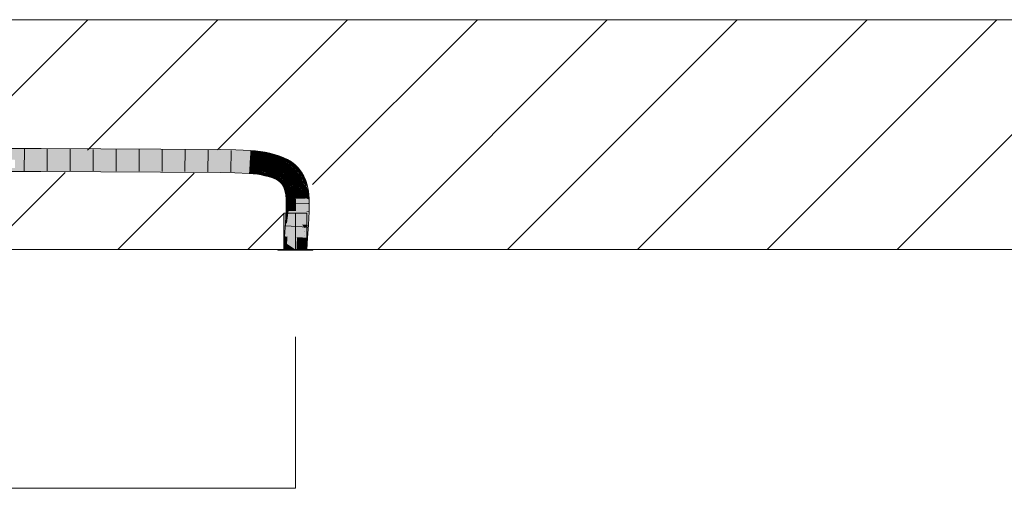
# Model space of a CAD drawing. Extents: x -620 to 3480, y 62 to 1102.
# Tile 180 of 256: x 235 to 246, y 734 to 739. Entities that reach past the tile are written whole.
import ezdxf
from ezdxf.lldxf.tags import DXFTag

# ---------------------------------------------------------------- set-up
doc = ezdxf.new("R2010")
doc.units = 0
doc.layers.get('0').update_dxf_attribs({"lineweight": 13})
doc.layers.add('E_Detail_Linie_Text_Bem', color=7, linetype='Continuous', lineweight=13)
for name, color, linetype, lineweight, true_color in [('E_Detail_Wandschraffur', 7, 'Continuous', 5, 0xc0c0c0), ('E_Leerrohr 25-A06G9STU8I', 7, 'Continuous', 9, 0xff8000), ('E_Leerrohr 25-Shading', 7, 'Continuous', 9, 0xff8000)]:
    doc.layers.add(name, color=color, linetype=linetype, lineweight=lineweight, true_color=true_color)
tags = doc.linetypes.add('fein_strichliert', pattern=[4, 1, -2, 1]).pattern_tags.tags
tags[8:9] = [DXFTag(74, 4), DXFTag(75, 0), DXFTag(340, '0'), DXFTag(46, 0.0), DXFTag(50, 0.0), DXFTag(44, 0.0), DXFTag(45, 0.0)]
tags[6:7] = [DXFTag(74, 4), DXFTag(75, 0), DXFTag(340, '0'), DXFTag(46, 0.0), DXFTag(50, 0.0), DXFTag(44, 0.0), DXFTag(45, 0.0)]
tags[4:5] = [DXFTag(74, 4), DXFTag(75, 0), DXFTag(340, '0'), DXFTag(46, 0.0), DXFTag(50, 0.0), DXFTag(44, 0.0), DXFTag(45, 0.0)]
tags = doc.linetypes.add('STRICHPUNKT2-A06G9STV8I', pattern=[12.7, 6.35, -3.175, 0, -3.175]).pattern_tags.tags
tags[10:11] = [DXFTag(74, 4), DXFTag(75, 0), DXFTag(340, '0'), DXFTag(46, 0.0), DXFTag(50, 0.0), DXFTag(44, 0.0), DXFTag(45, 0.0)]
tags[8:9] = [DXFTag(74, 4), DXFTag(75, 0), DXFTag(340, '0'), DXFTag(46, 0.0), DXFTag(50, 0.0), DXFTag(44, 0.0), DXFTag(45, 0.0)]
tags[6:7] = [DXFTag(74, 4), DXFTag(75, 0), DXFTag(340, '0'), DXFTag(46, 0.0), DXFTag(50, 0.0), DXFTag(44, 0.0), DXFTag(45, 0.0)]
tags[4:5] = [DXFTag(74, 4), DXFTag(75, 0), DXFTag(340, '0'), DXFTag(46, 0.0), DXFTag(50, 0.0), DXFTag(44, 0.0), DXFTag(45, 0.0)]

# ---------------------------------------------------------------- blocks, each defined once
blk = doc.blocks.new('Shading-A06G9SG38I', base_point=(178.739, 735.424))
at = {"layer": 'E_Leerrohr 25-Shading', "color": 43, "true_color": 0xd7ab7f}
for points in [[(235.132, 737.528), (235.132, 737.54), (233.349, 737.523), (233.349, 737.537)], [(233.349, 737.501), (235.132, 737.504), (233.349, 737.523), (235.132, 737.528)], [(237.086, 737.519), (237.086, 737.528), (235.132, 737.528), (235.132, 737.54)], [(235.132, 737.504), (237.086, 737.491), (235.132, 737.528), (237.086, 737.519)], [(237.251, 737.517), (237.251, 737.525), (237.086, 737.519), (237.086, 737.528)], [(237.086, 737.491), (237.25, 737.488), (237.086, 737.519), (237.251, 737.517)], [(237.25, 737.488), (237.41, 737.48), (237.251, 737.517), (237.412, 737.51)], [(237.412, 737.51), (237.412, 737.517), (237.251, 737.517), (237.251, 737.525)], [(237.412, 737.51), (237.41, 737.48), (237.43, 737.509), (237.429, 737.479)], [(237.412, 737.51), (237.43, 737.509), (237.412, 737.517), (237.43, 737.515)], [(237.429, 737.479), (237.464, 737.475), (237.43, 737.509), (237.467, 737.506)], [(237.43, 737.509), (237.467, 737.506), (237.43, 737.515), (237.468, 737.512)], [(237.464, 737.475), (237.516, 737.469), (237.467, 737.506), (237.52, 737.501)], [(237.52, 737.501), (237.521, 737.506), (237.467, 737.506), (237.468, 737.512)], [(237.516, 737.469), (237.567, 737.461), (237.52, 737.501), (237.572, 737.494)], [(237.572, 737.494), (237.573, 737.498), (237.52, 737.501), (237.521, 737.506)], [(237.567, 737.461), (237.616, 737.452), (237.572, 737.494), (237.623, 737.485)], [(237.623, 737.485), (237.624, 737.487), (237.572, 737.494), (237.573, 737.498)], [(237.616, 737.452), (237.664, 737.44), (237.623, 737.485), (237.674, 737.475)], [(237.674, 737.475), (237.674, 737.475), (237.623, 737.485), (237.624, 737.487)], [(237.664, 737.44), (237.683, 737.472), (237.674, 737.475)], [(237.664, 737.44), (237.71, 737.425), (237.683, 737.472), (237.722, 737.46)], [(237.683, 737.472), (237.674, 737.475), (237.674, 737.475)], [(237.755, 737.408), (237.769, 737.441), (237.71, 737.425), (237.722, 737.46)], [(237.797, 737.387), (237.815, 737.419), (237.755, 737.408), (237.769, 737.441)], [(237.797, 737.387), (237.818, 737.375), (237.815, 737.419), (237.828, 737.411)], [(237.818, 737.375), (237.838, 737.362), (237.828, 737.411), (237.858, 737.393)], [(237.838, 737.362), (237.899, 737.361), (237.858, 737.393)], [(237.838, 737.362), (237.856, 737.348), (237.899, 737.361), (237.881, 737.34)], [(237.856, 737.348), (237.875, 737.333), (237.881, 737.34)], [(237.881, 737.34), (237.875, 737.333), (237.909, 737.328)], [(237.899, 737.361), (237.881, 737.34), (237.936, 737.324), (237.909, 737.328)], [(233.349, 737.287), (235.131, 737.29), (234.848, 737.326), (235.131, 737.327)], [(235.131, 737.29), (237.084, 737.278), (235.131, 737.327), (237.084, 737.311)], [(237.084, 737.311), (237.084, 737.314), (235.131, 737.327)], [(237.244, 737.308), (237.244, 737.312), (237.084, 737.311), (237.084, 737.314)], [(237.084, 737.278), (237.243, 737.275), (237.084, 737.311), (237.244, 737.308)], [(237.243, 737.275), (237.397, 737.267), (237.244, 737.308), (237.399, 737.298)], [(237.399, 737.302), (237.399, 737.304), (237.244, 737.311), (237.244, 737.312)], [(237.244, 737.308), (237.399, 737.298), (237.244, 737.311), (237.399, 737.302)], [(237.399, 737.298), (237.397, 737.267), (237.421, 737.296), (237.42, 737.265)], [(237.446, 737.297), (237.446, 737.3), (237.399, 737.302), (237.399, 737.304)], [(237.399, 737.298), (237.445, 737.293), (237.399, 737.302), (237.446, 737.297)], [(237.42, 737.265), (237.442, 737.263), (237.421, 737.296), (237.445, 737.293)], [(237.442, 737.263), (237.487, 737.258), (237.445, 737.293), (237.491, 737.287)], [(237.445, 737.293), (237.491, 737.287), (237.446, 737.297), (237.492, 737.291)], [(237.492, 737.293), (237.492, 737.294), (237.446, 737.299), (237.446, 737.3)], [(237.446, 737.297), (237.492, 737.291), (237.446, 737.299), (237.492, 737.293)], [(237.487, 737.258), (237.53, 737.251), (237.491, 737.287), (237.535, 737.279)], [(237.491, 737.287), (237.535, 737.279), (237.492, 737.291), (237.535, 737.282)], [(237.536, 737.285), (237.536, 737.287), (237.492, 737.293), (237.492, 737.294)], [(237.492, 737.291), (237.535, 737.282), (237.492, 737.293), (237.536, 737.285)], [(237.535, 737.279), (237.53, 737.251), (237.575, 737.269), (237.57, 737.243)], [(237.576, 737.273), (237.577, 737.276), (237.535, 737.282), (237.536, 737.285)], [(237.535, 737.282), (237.535, 737.279), (237.576, 737.273), (237.575, 737.269)], [(237.577, 737.276), (237.577, 737.277), (237.536, 737.285), (237.536, 737.287)], [(237.575, 737.269), (237.57, 737.243), (237.613, 737.257), (237.606, 737.234)], [(237.576, 737.273), (237.575, 737.269), (237.614, 737.261), (237.613, 737.257)], [(237.614, 737.261), (237.615, 737.265), (237.576, 737.273), (237.577, 737.276)], [(237.577, 737.277), (237.615, 737.266), (237.577, 737.279), (237.616, 737.268)], [(237.616, 737.268), (237.616, 737.27), (237.577, 737.279), (237.578, 737.279)], [(237.615, 737.265), (237.615, 737.266), (237.577, 737.276), (237.577, 737.277)], [(237.613, 737.257), (237.606, 737.234), (237.647, 737.244), (237.64, 737.224)], [(237.614, 737.261), (237.613, 737.257), (237.648, 737.248), (237.647, 737.244)], [(237.648, 737.248), (237.65, 737.252), (237.614, 737.261), (237.615, 737.265)], [(237.615, 737.266), (237.65, 737.253), (237.616, 737.268), (237.651, 737.256)], [(237.65, 737.252), (237.65, 737.253), (237.615, 737.265), (237.615, 737.266)], [(237.651, 737.256), (237.652, 737.258), (237.616, 737.268), (237.616, 737.27)], [(237.647, 737.244), (237.64, 737.224), (237.677, 737.23), (237.669, 737.212)], [(237.648, 737.248), (237.647, 737.244), (237.679, 737.234), (237.677, 737.23)], [(237.679, 737.234), (237.68, 737.238), (237.648, 737.248), (237.65, 737.252)], [(237.65, 737.253), (237.681, 737.238), (237.651, 737.256), (237.682, 737.242)], [(237.68, 737.238), (237.681, 737.238), (237.65, 737.252), (237.65, 737.253)], [(237.651, 737.256), (237.682, 737.242), (237.652, 737.258), (237.683, 737.245)], [(237.679, 737.234), (237.677, 737.23), (237.705, 737.218), (237.703, 737.214)], [(237.705, 737.218), (237.707, 737.222), (237.679, 737.234), (237.68, 737.238)], [(237.707, 737.222), (237.707, 737.222), (237.68, 737.238), (237.681, 737.238)], [(237.681, 737.238), (237.707, 737.222), (237.682, 737.242), (237.71, 737.227)], [(237.682, 737.242), (237.71, 737.227), (237.683, 737.245), (237.711, 737.23)], [(237.711, 737.23), (237.713, 737.232), (237.683, 737.245), (237.684, 737.246)], [(237.91, 737.318), (237.909, 737.328), (237.877, 737.331), (237.875, 737.333)], [(237.913, 737.303), (237.91, 737.318), (237.877, 737.331)], [(237.911, 737.304), (237.877, 737.331), (237.9, 737.309)], [(237.91, 737.301), (237.913, 737.303), (237.9, 737.309), (237.911, 737.304)], [(237.9, 737.309), (237.909, 737.3), (237.91, 737.301)], [(237.936, 737.324), (237.909, 737.328), (237.931, 737.319)], [(237.931, 737.319), (237.909, 737.328), (237.923, 737.312), (237.91, 737.318)], [(237.91, 737.301), (237.909, 737.3), (237.912, 737.299)], [(237.909, 737.3), (237.931, 737.275), (237.929, 737.281), (237.935, 737.273)], [(237.909, 737.3), (237.929, 737.281), (237.912, 737.299)], [(237.921, 737.284), (237.929, 737.277), (237.909, 737.3), (237.931, 737.275)], [(237.91, 737.318), (237.913, 737.303), (237.923, 737.312)], [(237.918, 737.297), (237.913, 737.303), (237.912, 737.299), (237.91, 737.301)], [(237.912, 737.299), (237.912, 737.299), (237.918, 737.297), (237.92, 737.295)], [(237.912, 737.299), (237.929, 737.281), (237.92, 737.295)], [(237.913, 737.303), (237.969, 737.282), (237.923, 737.312), (237.959, 737.295)], [(237.969, 737.282), (237.913, 737.303), (237.918, 737.297)], [(237.959, 737.276), (237.969, 737.282), (237.92, 737.296), (237.918, 737.297)], [(237.922, 737.294), (237.918, 737.297), (237.92, 737.295)], [(237.947, 737.268), (237.959, 737.276), (237.92, 737.296)], [(237.92, 737.295), (237.941, 737.27), (237.947, 737.268), (237.946, 737.267)], [(237.92, 737.295), (237.947, 737.268), (237.922, 737.294)], [(237.929, 737.281), (237.94, 737.271), (237.92, 737.295), (237.941, 737.27)], [(237.921, 737.284), (237.938, 737.262), (237.941, 737.264)], [(237.959, 737.295), (237.946, 737.312), (237.923, 737.312), (237.931, 737.319)], [(237.94, 737.271), (237.929, 737.281), (237.935, 737.273)], [(237.929, 737.277), (237.941, 737.264), (237.931, 737.275)], [(237.946, 737.312), (237.936, 737.324), (237.931, 737.319)], [(237.931, 737.275), (237.941, 737.264), (237.935, 737.273)], [(237.944, 737.266), (237.94, 737.271), (237.941, 737.264), (237.935, 737.273)], [(237.938, 737.262), (237.962, 737.221), (237.941, 737.264), (237.97, 737.226)], [(237.94, 737.271), (237.944, 737.266), (237.941, 737.27)], [(237.941, 737.27), (237.944, 737.266), (237.946, 737.267)], [(237.964, 737.241), (237.944, 737.266), (237.954, 737.247), (237.941, 737.264)], [(237.944, 737.266), (237.949, 737.265), (237.946, 737.267)], [(237.971, 737.236), (237.944, 737.266), (237.964, 737.241)], [(237.944, 737.266), (237.971, 737.236), (237.949, 737.265), (237.973, 737.235)], [(237.949, 737.265), (237.947, 737.268), (237.946, 737.267)], [(237.947, 737.268), (237.979, 737.265), (237.959, 737.276)], [(237.979, 737.265), (237.947, 737.268), (237.98, 737.231), (237.973, 737.235)], [(237.971, 737.226), (237.974, 737.228), (237.954, 737.247), (237.964, 737.241)], [(237.971, 737.226), (237.954, 737.247), (237.969, 737.228)], [(237.979, 737.265), (237.969, 737.282), (237.959, 737.276)], [(237.974, 737.228), (237.977, 737.229), (237.964, 737.241), (237.971, 737.236)], [(237.971, 737.236), (237.977, 737.229), (237.973, 737.235)], [(237.973, 737.235), (237.977, 737.229), (237.98, 737.231)], [(237.979, 737.265), (237.98, 737.231), (237.994, 737.238)], [(238.005, 737.212), (237.994, 737.238), (237.98, 737.231)], [(237.677, 737.23), (237.669, 737.212), (237.703, 737.214), (237.695, 737.2)], [(237.703, 737.214), (237.695, 737.2), (237.724, 737.198), (237.717, 737.187)], [(237.705, 737.218), (237.703, 737.214), (237.727, 737.201), (237.724, 737.198)], [(237.73, 737.205), (237.707, 737.222), (237.727, 737.201), (237.705, 737.218)], [(237.707, 737.222), (237.73, 737.205), (237.71, 737.227), (237.733, 737.21)], [(237.71, 737.227), (237.733, 737.21), (237.711, 737.23), (237.735, 737.213)], [(237.711, 737.23), (237.735, 737.213), (237.712, 737.232), (237.737, 737.215)], [(237.712, 737.232), (237.737, 737.215), (237.713, 737.232), (237.737, 737.216)], [(237.737, 737.216), (237.737, 737.217), (237.713, 737.232)], [(237.724, 737.198), (237.717, 737.187), (237.742, 737.181), (237.735, 737.173)], [(237.727, 737.201), (237.724, 737.198), (237.744, 737.184), (237.742, 737.181)], [(237.748, 737.188), (237.73, 737.205), (237.744, 737.184), (237.727, 737.201)], [(237.73, 737.205), (237.748, 737.188), (237.733, 737.21), (237.752, 737.193)], [(237.733, 737.21), (237.752, 737.193), (237.735, 737.213), (237.754, 737.195)], [(237.735, 737.213), (237.754, 737.195), (237.737, 737.215), (237.757, 737.198)], [(237.749, 737.171), (237.742, 737.181), (237.745, 737.162), (237.735, 737.173)], [(237.737, 737.216), (237.758, 737.199), (237.737, 737.217), (237.758, 737.2)], [(237.758, 737.2), (237.759, 737.2), (237.737, 737.217)], [(237.737, 737.215), (237.757, 737.198), (237.737, 737.216), (237.758, 737.199)], [(237.744, 737.184), (237.742, 737.181), (237.758, 737.167), (237.755, 737.164)], [(237.761, 737.17), (237.748, 737.188), (237.758, 737.167), (237.744, 737.184)], [(237.755, 737.164), (237.749, 737.171), (237.749, 737.159), (237.745, 737.162)], [(237.752, 737.193), (237.748, 737.188), (237.752, 737.192)], [(237.752, 737.192), (237.748, 737.188), (237.767, 737.174), (237.761, 737.17)], [(237.755, 737.164), (237.749, 737.159), (237.765, 737.146), (237.761, 737.143)], [(237.754, 737.195), (237.752, 737.193), (237.755, 737.194), (237.752, 737.192)], [(237.755, 737.194), (237.752, 737.192), (237.77, 737.177), (237.767, 737.174)], [(237.755, 737.194), (237.758, 737.196), (237.754, 737.195), (237.757, 737.198)], [(237.77, 737.177), (237.773, 737.179), (237.755, 737.194), (237.758, 737.196)], [(237.758, 737.167), (237.755, 737.164), (237.768, 737.148), (237.765, 737.146)], [(237.757, 737.198), (237.758, 737.196), (237.758, 737.199), (237.759, 737.197)], [(237.758, 737.199), (237.759, 737.197), (237.758, 737.2), (237.76, 737.198)], [(237.76, 737.198), (237.76, 737.199), (237.758, 737.2), (237.759, 737.2)], [(237.758, 737.196), (237.773, 737.179), (237.759, 737.197), (237.774, 737.181)], [(237.772, 737.15), (237.761, 737.17), (237.768, 737.148), (237.758, 737.167)], [(237.759, 737.197), (237.765, 737.192), (237.76, 737.198)], [(237.759, 737.197), (237.774, 737.181), (237.765, 737.192), (237.774, 737.181)], [(237.765, 737.192), (237.76, 737.199), (237.76, 737.198)], [(237.76, 737.199), (237.761, 737.198), (237.776, 737.183), (237.776, 737.182)], [(237.761, 737.198), (237.774, 737.181), (237.776, 737.182)], [(237.767, 737.174), (237.761, 737.17), (237.778, 737.154), (237.772, 737.15)], [(237.765, 737.146), (237.761, 737.143), (237.772, 737.127), (237.771, 737.126)], [(237.768, 737.148), (237.765, 737.146), (237.776, 737.129), (237.772, 737.127)], [(237.77, 737.177), (237.767, 737.174), (237.782, 737.157), (237.778, 737.154)], [(237.78, 737.131), (237.772, 737.15), (237.776, 737.129), (237.768, 737.148)], [(237.782, 737.157), (237.785, 737.159), (237.77, 737.177), (237.773, 737.179)], [(237.772, 737.127), (237.771, 737.126), (237.774, 737.118)], [(237.778, 737.154), (237.772, 737.15), (237.786, 737.134), (237.78, 737.131)], [(237.78, 737.105), (237.78, 737.112), (237.772, 737.127), (237.776, 737.129)], [(237.78, 737.105), (237.772, 737.127), (237.774, 737.118)], [(237.785, 737.159), (237.786, 737.16), (237.773, 737.179), (237.774, 737.181)], [(237.774, 737.181), (237.786, 737.16), (237.776, 737.182), (237.79, 737.162)], [(237.776, 737.182), (237.79, 737.162), (237.776, 737.183), (237.791, 737.163)], [(237.791, 737.163), (237.791, 737.163), (237.776, 737.183)], [(237.78, 737.112), (237.78, 737.131), (237.776, 737.129)], [(237.782, 737.157), (237.778, 737.154), (237.79, 737.136), (237.786, 737.134)], [(237.786, 737.134), (237.78, 737.131), (237.792, 737.11), (237.785, 737.107)], [(237.785, 737.107), (237.78, 737.131), (237.781, 737.106), (237.78, 737.112)], [(237.79, 737.136), (237.794, 737.138), (237.782, 737.157), (237.785, 737.159)], [(237.794, 737.138), (237.794, 737.138), (237.785, 737.159), (237.786, 737.16)], [(237.786, 737.16), (237.794, 737.138), (237.79, 737.162), (237.8, 737.141)], [(237.79, 737.136), (237.786, 737.134), (237.796, 737.111), (237.792, 737.11)], [(237.79, 737.162), (237.8, 737.141), (237.791, 737.163), (237.802, 737.142)], [(237.8, 737.113), (237.794, 737.138), (237.796, 737.111), (237.79, 737.136)], [(237.791, 737.163), (237.802, 737.142), (237.791, 737.163), (237.803, 737.142)], [(237.803, 737.142), (237.803, 737.143), (237.791, 737.163)], [(237.794, 737.138), (237.8, 737.113), (237.8, 737.141), (237.808, 737.116)], [(237.8, 737.141), (237.808, 737.116), (237.802, 737.142), (237.81, 737.117)], [(237.802, 737.142), (237.81, 737.117), (237.803, 737.142), (237.812, 737.117)], [(237.803, 737.142), (237.812, 737.117), (237.803, 737.143), (237.813, 737.118)], [(237.813, 737.118), (237.814, 737.118), (237.803, 737.143)], [(237.962, 737.221), (237.976, 737.197), (237.97, 737.226), (237.978, 737.195)], [(237.982, 737.18), (237.962, 737.221), (237.973, 737.196)], [(237.97, 737.226), (237.971, 737.226), (237.969, 737.228)], [(237.989, 737.2), (237.97, 737.226), (237.983, 737.205)], [(237.97, 737.226), (237.978, 737.221), (237.971, 737.226)], [(237.97, 737.226), (237.989, 737.2), (237.978, 737.221), (237.992, 737.198)], [(237.992, 737.184), (237.996, 737.185), (237.978, 737.195), (237.97, 737.226)], [(237.978, 737.221), (237.974, 737.228), (237.971, 737.226)], [(237.973, 737.196), (237.98, 737.179), (237.982, 737.18)], [(237.977, 737.229), (237.974, 737.228), (238.003, 737.188), (237.999, 737.186)], [(237.976, 737.197), (237.979, 737.192), (237.978, 737.195)], [(237.977, 737.229), (238.005, 737.212), (237.98, 737.231)], [(237.977, 737.229), (238.003, 737.188), (238.005, 737.212), (238.014, 737.192)], [(237.986, 737.181), (237.992, 737.184), (237.979, 737.192), (237.978, 737.195)], [(237.979, 737.192), (237.982, 737.18), (237.986, 737.181)], [(237.982, 737.18), (237.98, 737.179), (238.004, 737.136), (237.994, 737.133)], [(237.992, 737.167), (237.986, 737.181), (237.985, 737.174), (237.982, 737.18)], [(237.996, 737.185), (237.999, 737.186), (237.983, 737.205), (237.989, 737.2)], [(238.005, 737.136), (238.007, 737.137), (237.985, 737.174), (237.992, 737.167)], [(238.005, 737.136), (237.985, 737.174), (238.003, 737.139)], [(237.986, 737.181), (237.992, 737.167), (237.992, 737.184), (238, 737.16)], [(237.989, 737.2), (237.999, 737.186), (237.992, 737.198)], [(237.999, 737.178), (237.996, 737.185), (237.992, 737.184)], [(237.992, 737.184), (238, 737.16), (237.999, 737.178), (238.014, 737.146)], [(237.992, 737.167), (238.007, 737.137), (238, 737.16)], [(238.004, 737.136), (237.994, 737.133), (238.028, 737.071), (238.007, 737.067)], [(237.999, 737.186), (237.996, 737.185), (238.022, 737.14), (238.018, 737.139)], [(238.003, 737.188), (237.999, 737.186), (238.026, 737.141), (238.022, 737.14)], [(238, 737.16), (238.007, 737.137), (238.014, 737.146), (238.018, 737.139)], [(238.003, 737.188), (238.013, 737.168), (238.014, 737.192), (238.024, 737.159)], [(238.004, 737.136), (238.005, 737.136), (238.003, 737.139)], [(238.021, 737.094), (238.004, 737.136), (238.018, 737.097)], [(238.004, 737.136), (238.008, 737.133), (238.005, 737.136)], [(238.004, 737.136), (238.021, 737.094), (238.008, 737.133), (238.023, 737.092)], [(238.008, 737.133), (238.007, 737.137), (238.005, 737.136)], [(238.029, 737.11), (238.018, 737.139), (238.008, 737.133), (238.007, 737.137)], [(238.031, 737.071), (238.043, 737.073), (238.008, 737.133), (238.029, 737.11)], [(238.013, 737.168), (238.026, 737.141), (238.024, 737.159), (238.03, 737.142)], [(238.022, 737.14), (238.018, 737.139), (238.027, 737.128)], [(238.026, 737.141), (238.022, 737.14), (238.034, 737.118), (238.027, 737.128)], [(238.034, 737.118), (238.03, 737.142), (238.026, 737.141)], [(238.034, 737.118), (238.027, 737.128), (238.039, 737.095)], [(238.027, 737.128), (238.043, 737.073), (238.039, 737.095)], [(237.78, 737.112), (237.78, 737.105), (237.781, 737.106)], [(237.781, 737.106), (237.78, 737.105), (237.782, 737.096)], [(237.785, 737.107), (237.781, 737.106), (237.787, 737.083), (237.782, 737.096)], [(237.792, 737.11), (237.785, 737.107), (237.796, 737.085), (237.789, 737.083)], [(237.785, 737.107), (237.787, 737.083), (237.789, 737.083)], [(237.787, 737.083), (237.789, 737.072), (237.789, 737.083)], [(237.796, 737.085), (237.789, 737.083), (237.796, 737.076), (237.789, 737.072)], [(237.796, 737.076), (237.789, 737.072), (237.797, 737.036), (237.796, 737.036)], [(237.796, 737.111), (237.792, 737.11), (237.8, 737.086), (237.796, 737.085)], [(237.804, 737.087), (237.8, 737.113), (237.8, 737.086), (237.796, 737.111)], [(237.8, 737.086), (237.796, 737.085), (237.8, 737.079), (237.796, 737.076)], [(237.797, 737.036), (237.802, 737.037), (237.796, 737.076), (237.8, 737.079)], [(237.797, 737.036), (237.796, 737.036), (237.797, 737.031)], [(237.797, 737.031), (237.8, 737.006), (237.797, 737.036), (237.802, 737.037)], [(237.8, 737.006), (237.797, 737.031), (237.8, 737.004)], [(237.8, 737.113), (237.804, 737.087), (237.808, 737.116), (237.813, 737.089)], [(237.804, 737.081), (237.804, 737.087), (237.8, 737.079), (237.8, 737.086)], [(237.802, 737.037), (237.805, 737.037), (237.8, 737.079), (237.804, 737.081)], [(237.8, 737.006), (237.802, 736.987), (237.802, 737.037), (237.805, 737.037)], [(237.817, 737.039), (237.805, 737.037), (237.815, 736.988), (237.802, 736.987)], [(237.804, 737.087), (237.804, 737.081), (237.813, 737.089), (237.813, 737.086)], [(237.805, 737.037), (237.817, 737.039), (237.804, 737.081), (237.813, 737.086)], [(237.808, 737.116), (237.813, 737.089), (237.81, 737.117), (237.816, 737.09)], [(237.81, 737.117), (237.816, 737.09), (237.812, 737.117), (237.818, 737.091)], [(237.812, 737.117), (237.818, 737.091), (237.813, 737.118), (237.82, 737.091)], [(237.813, 737.118), (237.82, 737.091), (237.814, 737.118), (237.822, 737.091)], [(237.813, 737.089), (237.813, 737.086), (237.816, 737.09), (237.816, 737.088)], [(237.813, 737.086), (237.817, 737.039), (237.816, 737.088), (237.82, 737.039)], [(237.815, 736.988), (237.819, 736.988), (237.817, 737.039), (237.82, 737.039)], [(237.816, 737.09), (237.816, 737.088), (237.818, 737.091), (237.819, 737.089)], [(237.816, 737.088), (237.82, 737.039), (237.819, 737.089), (237.824, 737.04)], [(237.819, 737.089), (237.824, 737.04), (237.82, 737.091), (237.827, 737.04)], [(237.82, 737.039), (237.819, 736.988), (237.824, 737.04), (237.824, 736.988)], [(237.82, 737.091), (237.825, 737.073), (237.822, 737.091)], [(237.82, 737.091), (237.827, 737.04), (237.825, 737.073), (237.829, 737.041)], [(237.822, 737.091), (237.822, 737.092), (237.822, 737.091)], [(237.828, 737.062), (237.822, 737.092), (237.829, 737.048), (237.825, 737.073)], [(237.825, 737.073), (237.822, 737.092), (237.822, 737.091)], [(237.824, 737.04), (237.828, 737.024), (237.827, 737.04)], [(237.824, 737.04), (237.824, 736.988), (237.828, 737.024), (237.825, 736.988)], [(237.825, 737.073), (237.829, 737.041), (237.829, 737.048)], [(237.829, 737.041), (237.825, 736.988), (237.831, 737.041), (237.835, 736.988)], [(237.828, 737.024), (237.829, 737.041), (237.827, 737.04)], [(237.828, 737.062), (237.828, 737.058), (237.832, 737.041), (237.831, 737.041)], [(237.828, 737.058), (237.829, 737.041), (237.831, 737.041)], [(237.832, 737.041), (237.831, 737.041), (237.835, 737.01), (237.833, 737.01)], [(237.837, 736.989), (237.838, 736.989), (237.832, 737.041)], [(238.028, 737.071), (238.007, 737.067), (238.029, 737.068)], [(238.025, 736.995), (238.037, 737.04), (238.007, 737.067), (238.029, 737.068)], [(238.025, 736.995), (238.007, 737.067), (238.008, 737.058)], [(238.008, 737.058), (238.015, 736.995), (238.025, 736.995)], [(238.028, 737.071), (238.031, 737.071), (238.018, 737.097), (238.021, 737.094)], [(238.021, 737.094), (238.031, 737.071), (238.023, 737.092)], [(238.037, 737.04), (238.025, 736.995), (238.049, 736.996)], [(238.031, 737.071), (238.028, 737.071), (238.031, 737.068), (238.029, 737.068)], [(238.029, 737.068), (238.037, 737.04), (238.031, 737.068), (238.038, 737.045)], [(238.044, 737.069), (238.043, 737.073), (238.031, 737.068), (238.031, 737.071)], [(238.038, 737.045), (238.044, 737.069), (238.031, 737.068)], [(238.049, 736.996), (238.05, 736.996), (238.037, 737.04), (238.038, 737.045)], [(238.05, 736.996), (238.051, 736.996), (238.038, 737.045), (238.044, 737.069)], [(238.044, 737.069), (238.043, 737.073), (238.043, 737.073)], [(237.801, 736.987), (237.802, 736.987), (237.8, 737.004), (237.8, 737.006)], [(237.815, 736.988), (237.801, 736.987), (237.802, 736.898)], [(237.802, 736.861), (237.815, 736.988), (237.802, 736.898)], [(237.802, 736.861), (237.804, 736.87), (237.815, 736.988), (237.819, 736.988)], [(237.804, 736.861), (237.821, 736.964), (237.802, 736.861), (237.822, 736.97)], [(237.819, 736.988), (237.804, 736.87), (237.824, 736.988), (237.822, 736.97)], [(237.819, 736.952), (237.804, 736.861), (237.82, 736.861)], [(237.835, 736.988), (237.825, 736.988), (237.82, 736.861), (237.819, 736.952)], [(237.835, 736.988), (237.82, 736.861), (237.828, 736.86)], [(237.821, 736.964), (237.825, 736.988), (237.822, 736.97)], [(237.822, 736.97), (237.825, 736.988), (237.824, 736.988)], [(237.835, 736.988), (237.828, 736.86), (237.837, 736.989), (237.833, 736.86)], [(237.833, 737.01), (237.835, 736.988), (237.835, 737.01), (237.837, 736.989)], [(237.837, 736.989), (237.833, 736.86), (237.838, 736.988), (237.836, 736.86)], [(237.836, 736.86), (237.839, 736.86), (237.838, 736.988)], [(237.837, 736.989), (237.838, 736.988), (237.838, 736.989)], [(238.023, 736.995), (238.015, 736.995), (238.024, 736.854), (238.015, 736.855)], [(238.025, 736.995), (238.023, 736.995), (238.05, 736.854), (238.024, 736.854)], [(238.025, 736.995), (238.051, 736.982), (238.049, 736.996)], [(238.051, 736.982), (238.025, 736.995), (238.052, 736.859), (238.047, 736.87)], [(238.049, 736.996), (238.051, 736.982), (238.05, 736.996), (238.051, 736.992)], [(238.051, 736.992), (238.051, 736.996), (238.05, 736.996)], [(237.819, 736.855), (237.801, 736.85), (237.805, 736.724), (237.793, 736.725)], [(237.802, 736.861), (237.801, 736.85), (237.804, 736.861)], [(237.82, 736.861), (237.804, 736.861), (237.819, 736.855), (237.801, 736.85)], [(237.809, 736.724), (237.827, 736.857), (237.805, 736.724), (237.819, 736.855)], [(237.832, 736.858), (237.827, 736.857), (237.816, 736.723), (237.809, 736.724)], [(237.816, 736.723), (237.823, 736.723), (237.832, 736.858), (237.836, 736.859)], [(237.828, 736.86), (237.82, 736.861), (237.827, 736.857), (237.819, 736.855)], [(237.836, 736.859), (237.823, 736.723), (237.839, 736.86), (237.828, 736.722)], [(237.828, 736.86), (237.827, 736.857), (237.833, 736.86), (237.832, 736.858)], [(237.828, 736.722), (237.83, 736.722), (237.839, 736.86)], [(237.833, 736.86), (237.832, 736.858), (237.836, 736.86), (237.836, 736.859)], [(237.836, 736.859), (237.839, 736.86), (237.836, 736.86)], [(238.024, 736.852), (238.015, 736.855), (238.008, 736.71), (238.006, 736.71)], [(238.051, 736.844), (238.024, 736.852), (238.043, 736.707), (238.008, 736.71)], [(238.024, 736.854), (238.015, 736.855), (238.024, 736.852)], [(238.05, 736.854), (238.024, 736.854), (238.051, 736.844), (238.024, 736.852)], [(238.047, 736.87), (238.05, 736.854), (238.052, 736.859), (238.052, 736.854)], [(238.051, 736.844), (238.052, 736.854), (238.05, 736.854)], [(237.805, 736.724), (237.793, 736.725), (237.786, 736.582), (237.782, 736.582)], [(237.809, 736.724), (237.805, 736.724), (237.787, 736.582), (237.786, 736.582)], [(237.809, 736.724), (237.787, 736.582), (237.816, 736.723), (237.797, 736.581)], [(237.816, 736.723), (237.797, 736.581), (237.823, 736.723), (237.806, 736.581)], [(237.823, 736.723), (237.806, 736.581), (237.828, 736.722), (237.814, 736.58)], [(237.814, 736.58), (237.819, 736.58), (237.828, 736.722), (237.83, 736.722)], [(238.043, 736.707), (238.004, 736.672), (238.032, 736.567), (237.995, 736.569)], [(238.006, 736.71), (238.003, 736.671), (238.008, 736.71)], [(238.008, 736.71), (238.005, 736.688), (238.043, 736.707), (238.004, 736.672)], [(238.004, 736.672), (238.003, 736.671), (237.995, 736.569)], [(238.005, 736.688), (238.003, 736.671), (238.004, 736.672)], [(237.785, 736.44), (237.793, 736.538), (237.776, 736.44), (237.782, 736.519)], [(237.782, 736.519), (237.779, 736.515), (237.776, 736.44)], [(237.782, 736.582), (237.779, 736.515), (237.787, 736.582)], [(237.785, 736.566), (237.779, 736.515), (237.782, 736.519)], [(237.797, 736.581), (237.787, 736.582), (237.782, 736.519), (237.785, 736.566)], [(237.797, 736.581), (237.782, 736.519), (237.793, 736.538)], [(237.804, 736.556), (237.793, 736.538), (237.796, 736.44), (237.785, 736.44)], [(237.797, 736.581), (237.793, 736.538), (237.806, 736.581), (237.804, 736.556)], [(237.796, 736.44), (237.807, 736.44), (237.804, 736.556), (237.814, 736.572)], [(237.806, 736.581), (237.804, 736.556), (237.814, 736.58), (237.814, 736.572)], [(237.807, 736.44), (237.813, 736.44), (237.814, 736.572), (237.819, 736.58)], [(237.814, 736.572), (237.819, 736.58), (237.814, 736.58)], [(237.994, 736.542), (237.99, 736.44), (237.995, 736.44)], [(237.995, 736.569), (237.994, 736.542), (238.026, 736.44), (237.995, 736.44)], [(237.995, 736.569), (238.026, 736.44), (238.032, 736.567)]]:
    blk.add_solid(points, dxfattribs=at)
at = {"layer": 'E_Leerrohr 25-Shading', "color": 31, "true_color": 0xfabd7f}
for points in [[(233.349, 737.501), (233.782, 737.476), (235.132, 737.504), (235.131, 737.475)], [(233.782, 737.476), (234.849, 737.415), (235.131, 737.475), (235.131, 737.415)], [(235.132, 737.504), (235.131, 737.475), (237.086, 737.491), (237.085, 737.476)], [(235.131, 737.475), (235.131, 737.415), (237.085, 737.476), (237.085, 737.41)], [(237.25, 737.477), (237.25, 737.488), (237.085, 737.476), (237.086, 737.491)], [(237.085, 737.41), (237.247, 737.409), (237.085, 737.476), (237.25, 737.477)], [(237.247, 737.409), (237.405, 737.406), (237.25, 737.477), (237.41, 737.478)], [(237.41, 737.478), (237.41, 737.48), (237.25, 737.477), (237.25, 737.488)], [(237.405, 737.406), (237.429, 737.479), (237.41, 737.478)], [(237.405, 737.406), (237.457, 737.403), (237.429, 737.479), (237.464, 737.475)], [(237.429, 737.479), (237.41, 737.48), (237.41, 737.478)], [(237.507, 737.4), (237.516, 737.469), (237.457, 737.403), (237.464, 737.475)], [(237.516, 737.469), (237.507, 737.4), (237.567, 737.461), (237.518, 737.399)], [(237.567, 737.461), (237.518, 737.399), (237.555, 737.397)], [(237.603, 737.392), (237.616, 737.452), (237.555, 737.397), (237.567, 737.461)], [(237.649, 737.386), (237.664, 737.44), (237.603, 737.392), (237.616, 737.452)], [(234.848, 737.326), (235.131, 737.327), (234.849, 737.415), (235.131, 737.415)], [(235.131, 737.415), (237.085, 737.403), (237.085, 737.41)], [(237.084, 737.314), (237.085, 737.403), (235.131, 737.327), (235.131, 737.415)], [(237.244, 737.312), (237.247, 737.4), (237.084, 737.314), (237.085, 737.403)], [(237.085, 737.403), (237.247, 737.4), (237.085, 737.41), (237.247, 737.409)], [(237.399, 737.304), (237.405, 737.392), (237.244, 737.312), (237.247, 737.4)], [(237.247, 737.409), (237.247, 737.401), (237.405, 737.406), (237.405, 737.396)], [(237.247, 737.401), (237.247, 737.4), (237.405, 737.396), (237.405, 737.392)], [(237.446, 737.3), (237.455, 737.388), (237.399, 737.304), (237.405, 737.392)], [(237.405, 737.406), (237.405, 737.396), (237.457, 737.403), (237.456, 737.394)], [(237.405, 737.396), (237.405, 737.392), (237.456, 737.394), (237.455, 737.388)], [(237.492, 737.294), (237.504, 737.382), (237.446, 737.3), (237.455, 737.388)], [(237.505, 737.391), (237.456, 737.394), (237.504, 737.384), (237.455, 737.389)], [(237.455, 737.389), (237.455, 737.388), (237.504, 737.384), (237.504, 737.382)], [(237.457, 737.403), (237.456, 737.394), (237.507, 737.4), (237.505, 737.391)], [(237.492, 737.294), (237.522, 737.289), (237.504, 737.382), (237.53, 737.378)], [(237.511, 737.39), (237.505, 737.391), (237.506, 737.384), (237.504, 737.384)], [(237.504, 737.384), (237.504, 737.382), (237.506, 737.384)], [(237.504, 737.382), (237.552, 737.376), (237.506, 737.384), (237.545, 737.38)], [(237.552, 737.376), (237.504, 737.382), (237.53, 737.378)], [(237.518, 737.399), (237.507, 737.4), (237.511, 737.39), (237.505, 737.391)], [(237.545, 737.38), (237.534, 737.388), (237.506, 737.384), (237.511, 737.39)], [(237.534, 737.388), (237.518, 737.399), (237.511, 737.39)], [(237.555, 737.397), (237.518, 737.399), (237.554, 737.387), (237.534, 737.388)], [(237.522, 737.289), (237.536, 737.287), (237.53, 737.378), (237.551, 737.374)], [(237.53, 737.378), (237.551, 737.374), (237.552, 737.376)], [(237.554, 737.387), (237.534, 737.388), (237.552, 737.38), (237.545, 737.38)], [(237.578, 737.279), (237.597, 737.365), (237.536, 737.287), (237.551, 737.374)], [(237.545, 737.38), (237.552, 737.376), (237.552, 737.38)], [(237.551, 737.374), (237.597, 737.365), (237.552, 737.376), (237.598, 737.371)], [(237.6, 737.382), (237.554, 737.387), (237.599, 737.374), (237.552, 737.38)], [(237.552, 737.38), (237.552, 737.376), (237.599, 737.374), (237.598, 737.371)], [(237.555, 737.397), (237.554, 737.387), (237.603, 737.392), (237.6, 737.382)], [(237.616, 737.27), (237.64, 737.355), (237.578, 737.279), (237.597, 737.365)], [(237.598, 737.371), (237.597, 737.366), (237.643, 737.365), (237.641, 737.358)], [(237.597, 737.366), (237.597, 737.365), (237.641, 737.358), (237.64, 737.355)], [(237.599, 737.374), (237.598, 737.371), (237.644, 737.367), (237.643, 737.365)], [(237.646, 737.376), (237.6, 737.382), (237.644, 737.367), (237.599, 737.374)], [(237.603, 737.392), (237.6, 737.382), (237.649, 737.386), (237.646, 737.376)], [(237.652, 737.258), (237.681, 737.342), (237.616, 737.27), (237.64, 737.355)], [(237.641, 737.358), (237.64, 737.355), (237.683, 737.348), (237.681, 737.342)], [(237.643, 737.365), (237.641, 737.358), (237.687, 737.358), (237.683, 737.348)], [(237.644, 737.367), (237.643, 737.365), (237.687, 737.359), (237.687, 737.358)], [(237.691, 737.369), (237.646, 737.376), (237.687, 737.359), (237.644, 737.367)], [(237.649, 737.386), (237.646, 737.376), (237.694, 737.38), (237.691, 737.369)], [(237.694, 737.38), (237.71, 737.425), (237.649, 737.386), (237.664, 737.44)], [(237.684, 737.246), (237.719, 737.327), (237.652, 737.258), (237.681, 737.342)], [(237.724, 737.337), (237.683, 737.348), (237.721, 737.33), (237.681, 737.343)], [(237.681, 737.343), (237.681, 737.342), (237.721, 737.33), (237.719, 737.327)], [(237.687, 737.358), (237.683, 737.348), (237.729, 737.35), (237.724, 737.337)], [(237.691, 737.369), (237.687, 737.358), (237.734, 737.361), (237.729, 737.35)], [(237.694, 737.38), (237.691, 737.369), (237.739, 737.371), (237.734, 737.361)], [(237.739, 737.371), (237.755, 737.408), (237.694, 737.38), (237.71, 737.425)], [(237.729, 737.35), (237.724, 737.337), (237.772, 737.34), (237.763, 737.324)], [(237.734, 737.361), (237.729, 737.35), (237.778, 737.351), (237.772, 737.34)], [(237.739, 737.371), (237.734, 737.361), (237.783, 737.361), (237.778, 737.351)], [(237.783, 737.361), (237.797, 737.387), (237.739, 737.371), (237.755, 737.408)], [(237.772, 737.34), (237.763, 737.324), (237.814, 737.328), (237.802, 737.31)], [(237.778, 737.351), (237.772, 737.34), (237.821, 737.339), (237.814, 737.328)], [(237.783, 737.361), (237.778, 737.351), (237.828, 737.348), (237.821, 737.339)], [(237.828, 737.348), (237.838, 737.362), (237.783, 737.361), (237.797, 737.387)], [(237.828, 737.348), (237.821, 737.339), (237.874, 737.333), (237.866, 737.323)], [(237.874, 737.333), (237.875, 737.333), (237.828, 737.348), (237.838, 737.362)], [(237.713, 737.232), (237.755, 737.31), (237.684, 737.246), (237.719, 737.327)], [(237.737, 737.217), (237.788, 737.29), (237.713, 737.232), (237.755, 737.31)], [(237.759, 737.317), (237.721, 737.33), (237.756, 737.311), (237.719, 737.327)], [(237.719, 737.327), (237.755, 737.31), (237.756, 737.311)], [(237.763, 737.324), (237.724, 737.337), (237.759, 737.317), (237.721, 737.33)], [(237.737, 737.217), (237.791, 737.287), (237.788, 737.29)], [(237.791, 737.287), (237.74, 737.22), (237.764, 737.206), (237.759, 737.2)], [(237.79, 737.294), (237.756, 737.311), (237.789, 737.291), (237.755, 737.31)], [(237.755, 737.31), (237.788, 737.29), (237.789, 737.291)], [(237.796, 737.301), (237.759, 737.317), (237.79, 737.294), (237.756, 737.311)], [(237.802, 737.31), (237.763, 737.324), (237.796, 737.301), (237.759, 737.317)], [(237.776, 737.183), (237.843, 737.241), (237.759, 737.2), (237.817, 737.267)], [(237.764, 737.206), (237.817, 737.267), (237.791, 737.287)], [(237.791, 737.163), (237.865, 737.213), (237.776, 737.183), (237.843, 737.241)], [(237.79, 737.294), (237.788, 737.29), (237.821, 737.276)], [(237.824, 737.275), (237.788, 737.29), (237.791, 737.287)], [(237.796, 737.301), (237.79, 737.294), (237.824, 737.275), (237.821, 737.276)], [(237.791, 737.287), (237.817, 737.267), (237.824, 737.275)], [(237.821, 737.289), (237.819, 737.303), (237.796, 737.301), (237.802, 737.31)], [(237.796, 737.301), (237.824, 737.275), (237.821, 737.289)], [(237.819, 737.303), (237.814, 737.328), (237.802, 737.31)], [(237.821, 737.339), (237.814, 737.328), (237.866, 737.323), (237.857, 737.313)], [(237.857, 737.313), (237.814, 737.328), (237.84, 737.294), (237.819, 737.303)], [(237.863, 737.259), (237.824, 737.275), (237.844, 737.243), (237.817, 737.267)], [(237.817, 737.267), (237.843, 737.241), (237.844, 737.243)], [(237.84, 737.294), (237.819, 737.303), (237.832, 737.284), (237.821, 737.289)], [(237.821, 737.289), (237.824, 737.275), (237.832, 737.284)], [(237.832, 737.284), (237.824, 737.275), (237.868, 737.263), (237.863, 737.259)], [(237.88, 737.274), (237.84, 737.294), (237.868, 737.263), (237.832, 737.284)], [(237.902, 737.294), (237.857, 737.313), (237.88, 737.274), (237.84, 737.294)], [(237.844, 737.243), (237.843, 737.241), (237.845, 737.242)], [(237.871, 737.217), (237.845, 737.242), (237.867, 737.214), (237.843, 737.241)], [(237.843, 737.241), (237.865, 737.213), (237.867, 737.214)], [(237.869, 737.256), (237.863, 737.259), (237.845, 737.242), (237.844, 737.243)], [(237.904, 737.239), (237.869, 737.256), (237.871, 737.217), (237.845, 737.242)], [(237.857, 737.313), (237.9, 737.309), (237.866, 737.323)], [(237.857, 737.313), (237.902, 737.294), (237.9, 737.309), (237.909, 737.3)], [(237.88, 737.274), (237.863, 737.259), (237.891, 737.267), (237.869, 737.256)], [(237.9, 737.309), (237.875, 737.333), (237.866, 737.323)], [(237.891, 737.267), (237.869, 737.256), (237.92, 737.25), (237.904, 737.239)], [(237.904, 737.239), (237.871, 737.217), (237.946, 737.214), (237.895, 737.188)], [(237.921, 737.284), (237.902, 737.294), (237.891, 737.267), (237.88, 737.274)], [(237.938, 737.262), (237.921, 737.284), (237.92, 737.25), (237.891, 737.267)], [(237.921, 737.284), (237.909, 737.3), (237.902, 737.294)], [(237.946, 737.214), (237.962, 737.221), (237.904, 737.239), (237.938, 737.262)], [(237.74, 737.22), (237.737, 737.217), (237.759, 737.2)], [(237.803, 737.143), (237.883, 737.182), (237.791, 737.163), (237.865, 737.213)], [(237.803, 737.143), (237.814, 737.118), (237.825, 737.153), (237.826, 737.122)], [(237.826, 737.122), (237.897, 737.149), (237.825, 737.153), (237.883, 737.182)], [(237.896, 737.148), (237.826, 737.122), (237.86, 737.101), (237.828, 737.093)], [(237.86, 737.101), (237.908, 737.113), (237.896, 737.148), (237.897, 737.149)], [(237.889, 737.185), (237.867, 737.214), (237.885, 737.183), (237.865, 737.213)], [(237.865, 737.213), (237.883, 737.182), (237.885, 737.183)], [(237.895, 737.188), (237.871, 737.217), (237.889, 737.185), (237.867, 737.214)], [(237.885, 737.183), (237.883, 737.182), (237.885, 737.182)], [(237.885, 737.182), (237.883, 737.182), (237.904, 737.151), (237.897, 737.149)], [(237.89, 737.183), (237.889, 737.185), (237.885, 737.182), (237.885, 737.183)], [(237.911, 737.154), (237.89, 737.183), (237.904, 737.151), (237.885, 737.182)], [(237.898, 737.184), (237.895, 737.188), (237.89, 737.183), (237.889, 737.185)], [(237.92, 737.157), (237.898, 737.184), (237.911, 737.154), (237.89, 737.183)], [(237.946, 737.214), (237.895, 737.188), (237.973, 737.196), (237.898, 737.184)], [(237.911, 737.154), (237.897, 737.149), (237.927, 737.126)], [(237.897, 737.149), (237.897, 737.149), (237.9, 737.146), (237.901, 737.134)], [(237.973, 737.196), (237.898, 737.184), (237.98, 737.179), (237.92, 737.157)], [(237.9, 737.146), (237.901, 737.134), (237.904, 737.144)], [(237.901, 737.134), (237.908, 737.113), (237.904, 737.144), (237.936, 737.119)], [(237.92, 737.157), (237.911, 737.154), (237.936, 737.119), (237.927, 737.126)], [(237.944, 737.121), (237.994, 737.133), (237.92, 737.157), (237.98, 737.179)], [(237.92, 737.157), (237.936, 737.119), (237.944, 737.121)], [(237.956, 737.103), (237.994, 737.133), (237.944, 737.121)], [(237.973, 737.196), (237.962, 737.221), (237.946, 737.214)], [(237.956, 737.103), (237.999, 737.066), (237.994, 737.133), (238.007, 737.067)], [(237.817, 737.119), (237.814, 737.118), (237.822, 737.092)], [(237.828, 737.093), (237.826, 737.122), (237.822, 737.092), (237.817, 737.119)], [(237.828, 737.093), (237.822, 737.092), (237.83, 737.065), (237.828, 737.062)], [(237.828, 737.062), (237.832, 737.041), (237.908, 737.113), (237.92, 737.054)], [(237.828, 737.062), (237.908, 737.113), (237.86, 737.101)], [(237.86, 737.101), (237.828, 737.093), (237.83, 737.065)], [(237.832, 737.041), (237.838, 736.989), (237.888, 737.05), (237.884, 736.99)], [(237.884, 736.99), (237.926, 736.992), (237.888, 737.05), (237.92, 737.054)], [(237.936, 737.119), (237.908, 737.113), (237.999, 737.066), (237.923, 737.055)], [(237.908, 737.113), (237.92, 737.054), (237.923, 737.055)], [(237.923, 737.055), (237.92, 737.054), (237.923, 737.054)], [(237.936, 736.992), (237.923, 737.054), (237.929, 736.992), (237.92, 737.054)], [(237.92, 737.054), (237.926, 736.992), (237.929, 736.992)], [(238, 737.066), (237.999, 737.066), (237.923, 737.054), (237.923, 737.055)], [(238, 737.066), (237.923, 737.054), (237.999, 737.058)], [(237.999, 737.058), (237.923, 737.054), (237.995, 736.994), (237.936, 736.992)], [(237.936, 737.119), (237.956, 737.103), (237.944, 737.121)], [(238.015, 736.995), (238.008, 737.058), (237.995, 736.994), (237.999, 737.058)], [(238.008, 737.058), (238.007, 737.067), (237.999, 737.066)], [(238.008, 737.058), (238, 737.066), (237.999, 737.058)], [(237.838, 736.989), (237.839, 736.86), (237.884, 736.99), (237.883, 736.859)], [(237.884, 736.99), (237.883, 736.859), (237.909, 736.991), (237.909, 736.858)], [(237.909, 736.858), (237.927, 736.857), (237.909, 736.991), (237.926, 736.992)], [(237.943, 736.857), (237.929, 736.992), (237.934, 736.857), (237.926, 736.992)], [(237.926, 736.992), (237.927, 736.857), (237.934, 736.857)], [(237.936, 736.992), (237.929, 736.992), (237.957, 736.856), (237.943, 736.857)], [(237.936, 736.992), (237.957, 736.856), (237.995, 736.994), (237.994, 736.855)], [(237.994, 736.855), (238.015, 736.855), (237.995, 736.994), (238.015, 736.995)], [(237.839, 736.86), (237.83, 736.722), (237.883, 736.859), (237.89, 736.718)], [(237.883, 736.859), (237.89, 736.718), (237.909, 736.858), (237.906, 736.717)], [(237.906, 736.717), (237.918, 736.716), (237.909, 736.858), (237.927, 736.857)], [(237.927, 736.857), (237.918, 736.716), (237.923, 736.716)], [(237.936, 736.715), (237.934, 736.857), (237.923, 736.716), (237.927, 736.857)], [(237.953, 736.714), (237.943, 736.857), (237.936, 736.715), (237.934, 736.857)], [(237.957, 736.856), (237.943, 736.857), (237.974, 736.712), (237.953, 736.714)], [(237.957, 736.856), (237.974, 736.712), (237.994, 736.855), (238.001, 736.71)], [(238.001, 736.71), (238.006, 736.71), (237.994, 736.855), (238.015, 736.855)], [(237.83, 736.722), (237.819, 736.58), (237.89, 736.718), (237.898, 736.575)], [(237.89, 736.718), (237.898, 736.575), (237.906, 736.717), (237.903, 736.575)], [(237.903, 736.575), (237.907, 736.575), (237.906, 736.717), (237.918, 736.716)], [(237.923, 736.716), (237.918, 736.716), (237.918, 736.574), (237.907, 736.575)], [(237.938, 736.573), (237.936, 736.715), (237.918, 736.574), (237.923, 736.716)], [(237.961, 736.571), (237.953, 736.714), (237.938, 736.573), (237.936, 736.715)], [(237.974, 736.712), (237.953, 736.714), (237.99, 736.57), (237.961, 736.571)], [(237.974, 736.712), (237.99, 736.57), (238.003, 736.671), (237.995, 736.569)], [(237.974, 736.712), (238.003, 736.671), (238.001, 736.71)], [(238.003, 736.671), (238.006, 736.71), (238.001, 736.71)], [(237.819, 736.58), (237.813, 736.44), (237.898, 736.575), (237.901, 736.44)], [(237.898, 736.575), (237.901, 736.44), (237.903, 736.575)], [(237.918, 736.571), (237.907, 736.575), (237.915, 736.44), (237.901, 736.44)], [(237.901, 736.44), (237.907, 736.575), (237.903, 736.575)], [(237.918, 736.574), (237.907, 736.575), (237.918, 736.571)], [(237.942, 736.44), (237.938, 736.563), (237.915, 736.44), (237.918, 736.571)], [(237.938, 736.563), (237.938, 736.573), (237.918, 736.571), (237.918, 736.574)], [(237.963, 736.554), (237.961, 736.571), (237.938, 736.563), (237.938, 736.573)], [(237.972, 736.44), (237.963, 736.554), (237.942, 736.44), (237.938, 736.563)], [(237.99, 736.57), (237.961, 736.571), (237.994, 736.542), (237.963, 736.554)], [(237.994, 736.542), (237.963, 736.554), (237.99, 736.44), (237.972, 736.44)], [(237.994, 736.542), (237.995, 736.569), (237.99, 736.57)]]:
    blk.add_solid(points, dxfattribs=at)
at = {"layer": 'E_Leerrohr 25-Shading', "color": 31, "true_color": 0xecb67f}
for points in [[(237.84, 736.834), (237.776, 736.834), (237.776, 736.524)], [(237.776, 736.524), (237.812, 736.5), (237.84, 736.834), (237.858, 736.834)], [(237.812, 736.5), (237.901, 736.44), (237.858, 736.834), (237.901, 736.834)], [(237.913, 736.834), (237.901, 736.834), (237.925, 736.44), (237.901, 736.44)], [(237.943, 736.44), (237.92, 736.834), (237.925, 736.44), (237.913, 736.834)], [(237.963, 736.44), (237.928, 736.834), (237.943, 736.44), (237.92, 736.834)], [(238.026, 736.44), (238.026, 736.834), (237.963, 736.44), (237.928, 736.834)], [(237.776, 736.44), (237.804, 736.44), (237.776, 736.524), (237.812, 736.5)], [(237.804, 736.44), (237.901, 736.44), (237.812, 736.5)], [(237.734, 736.44), (237.711, 736.44), (237.733, 736.434), (237.711, 736.434)], [(237.901, 736.434), (237.901, 736.44), (237.733, 736.434), (237.734, 736.44)], [(237.934, 736.44), (237.901, 736.44), (237.934, 736.434), (237.901, 736.434)], [(237.934, 736.44), (237.934, 736.434), (237.956, 736.44), (237.956, 736.434)], [(237.956, 736.434), (237.971, 736.434), (237.956, 736.44), (237.971, 736.44)], [(237.971, 736.434), (237.989, 736.434), (237.971, 736.44), (237.989, 736.44)], [(238.01, 736.434), (238.01, 736.44), (237.989, 736.434), (237.989, 736.44)], [(238.091, 736.434), (238.091, 736.44), (238.01, 736.434), (238.01, 736.44)]]:
    blk.add_solid(points, dxfattribs=at)
blk = doc.blocks.new('Referenz-A06G9SU08I')
at = {"layer": 'E_Detail_Linie_Text_Bem', "linetype": 'Continuous', "ltscale": 0.13}
for p, q in [((196.874, 738.94), (256.853, 738.94)), ((256.853, 736.44), (208.874, 736.44))]:
    blk.add_line(p, q, dxfattribs=at)
at = {"layer": 'E_Detail_Linie_Text_Bem', "color": 0, "linetype": 'Continuous', "ltscale": 0.13}
for p, q in [((237.901, 735.49), (237.901, 733.842)), ((237.901, 733.842), (229.056, 733.842))]:
    blk.add_line(p, q, dxfattribs=at)
at = {"layer": 'E_Detail_Wandschraffur', "linetype": 'ByBlock', "ltscale": 0.13}
for p, q in [((234.221, 737.52), (235.641, 738.94)), ((237.052, 737.523), (238.469, 738.94)), ((238.798, 736.44), (241.298, 738.94)), ((241.626, 736.44), (244.126, 738.94)), ((244.455, 736.44), (246.955, 738.94)), ((235.969, 736.44), (236.798, 737.269))]:
    blk.add_line(p, q, dxfattribs=at)
at = {"layer": 'E_Detail_Wandschraffur', "linetype": 'fein_strichliert', "ltscale": 0.13}
for p, q in [((235.636, 737.521), (237.055, 738.94)), ((238.089, 737.146), (239.884, 738.94)), ((240.212, 736.44), (242.712, 738.94)), ((243.04, 736.44), (245.54, 738.94)), ((234.555, 736.44), (235.393, 737.278)), ((237.384, 736.44), (237.777, 736.833))]:
    blk.add_line(p, q, dxfattribs=at)
at = {"layer": 'E_Leerrohr 25-A06G9STU8I', "linetype": 'Continuous', "ltscale": 0.13}
for p, q in [((235.132, 737.54), (233.349, 737.537)), ((234.95, 737.532), (234.949, 737.297)), ((237.086, 737.528), (235.132, 737.54)), ((235.2, 737.532), (235.199, 737.297)), ((235.45, 737.531), (235.449, 737.296)), ((235.7, 737.529), (235.699, 737.294)), ((235.95, 737.527), (235.949, 737.292)), ((236.2, 737.526), (236.199, 737.291)), ((236.45, 737.524), (236.449, 737.289)), ((236.7, 737.523), (236.699, 737.288)), ((236.95, 737.521), (236.949, 737.286)), ((237.251, 737.525), (237.086, 737.528)), ((237.203, 737.518), (237.197, 737.283)), ((237.412, 737.517), (237.251, 737.525)), ((237.468, 737.512), (237.412, 737.517)), ((237.461, 737.505), (237.438, 737.271)), ((237.521, 737.506), (237.468, 737.512)), ((237.573, 737.498), (237.521, 737.506)), ((237.624, 737.487), (237.573, 737.498)), ((237.674, 737.475), (237.624, 737.487)), ((237.735, 737.447), (237.652, 737.227)), ((237.722, 737.46), (237.674, 737.475)), ((237.769, 737.441), (237.722, 737.46)), ((237.815, 737.419), (237.769, 737.441)), ((237.858, 737.393), (237.815, 737.419)), ((237.899, 737.361), (237.858, 737.393)), ((237.936, 737.324), (237.899, 737.361)), ((235.131, 737.29), (233.349, 737.287)), ((237.084, 737.278), (235.131, 737.29)), ((237.243, 737.275), (237.084, 737.278)), ((237.397, 737.267), (237.243, 737.275)), ((237.442, 737.263), (237.397, 737.267)), ((237.487, 737.258), (237.442, 737.263)), ((237.53, 737.251), (237.487, 737.258)), ((237.57, 737.243), (237.53, 737.251)), ((237.606, 737.234), (237.57, 737.243)), ((237.64, 737.224), (237.606, 737.234)), ((237.987, 737.236), (237.777, 737.13)), ((237.969, 737.282), (237.936, 737.324)), ((237.994, 737.238), (237.969, 737.282)), ((238.014, 737.192), (237.994, 737.238)), ((237.669, 737.212), (237.64, 737.224)), ((237.695, 737.2), (237.669, 737.212)), ((237.717, 737.187), (237.695, 737.2)), ((237.735, 737.173), (237.717, 737.187)), ((237.749, 737.159), (237.735, 737.173)), ((237.761, 737.143), (237.749, 737.159)), ((237.771, 737.126), (237.761, 737.143)), ((237.78, 737.105), (237.771, 737.126)), ((238.03, 737.142), (238.014, 737.192)), ((238.043, 737.073), (238.03, 737.142)), ((237.787, 737.083), (237.78, 737.105)), ((237.796, 737.036), (237.787, 737.083)), ((237.801, 736.987), (237.796, 737.036)), ((238.051, 736.996), (238.043, 737.073)), ((237.802, 736.861), (237.801, 736.987)), ((238.044, 736.94), (237.809, 736.938)), ((238.052, 736.854), (238.051, 736.996)), ((237.776, 736.834), (237.776, 736.44)), ((237.85, 736.834), (237.776, 736.834)), ((237.793, 736.725), (237.802, 736.861)), ((237.953, 736.834), (237.85, 736.834)), ((238.026, 736.834), (237.953, 736.834)), ((238.026, 736.44), (238.026, 736.834)), ((238.043, 736.707), (238.052, 736.854)), ((237.782, 736.582), (237.793, 736.725)), ((238.033, 736.681), (237.799, 736.698)), ((238.032, 736.567), (238.043, 736.707)), ((237.776, 736.44), (237.782, 736.582)), ((238.026, 736.44), (238.032, 736.567)), ((237.711, 736.44), (237.711, 736.434)), ((237.823, 736.44), (237.711, 736.44)), ((237.823, 736.434), (237.711, 736.434)), ((237.85, 736.44), (237.776, 736.44)), ((238.026, 736.44), (237.776, 736.44)), ((237.98, 736.44), (237.823, 736.44)), ((237.98, 736.434), (237.823, 736.434)), ((237.953, 736.44), (237.85, 736.44)), ((238.026, 736.44), (237.953, 736.44)), ((238.091, 736.44), (237.98, 736.44)), ((238.091, 736.434), (237.98, 736.434)), ((238.091, 736.434), (238.091, 736.44))]:
    blk.add_line(p, q, dxfattribs=at)
at = {"layer": 'E_Leerrohr 25-A06G9STU8I', "linetype": 'STRICHPUNKT2-A06G9STV8I', "lineweight": 5, "ltscale": 0.13}
blk.add_line((237.901, 736.44), (237.901, 736.834), dxfattribs=at)

msp = doc.modelspace()

# ---------------------------------------------------------------- block references
at = {"color": 8, "lineweight": 25, "ltscale": 0.25, "true_color": 0x808080}
msp.add_blockref('Referenz-A06G9SU08I', (0, 0), dxfattribs=at)
msp.add_blockref('Shading-A06G9SG38I', (178.739, 735.424))

doc.saveas('drawing.dxf')
